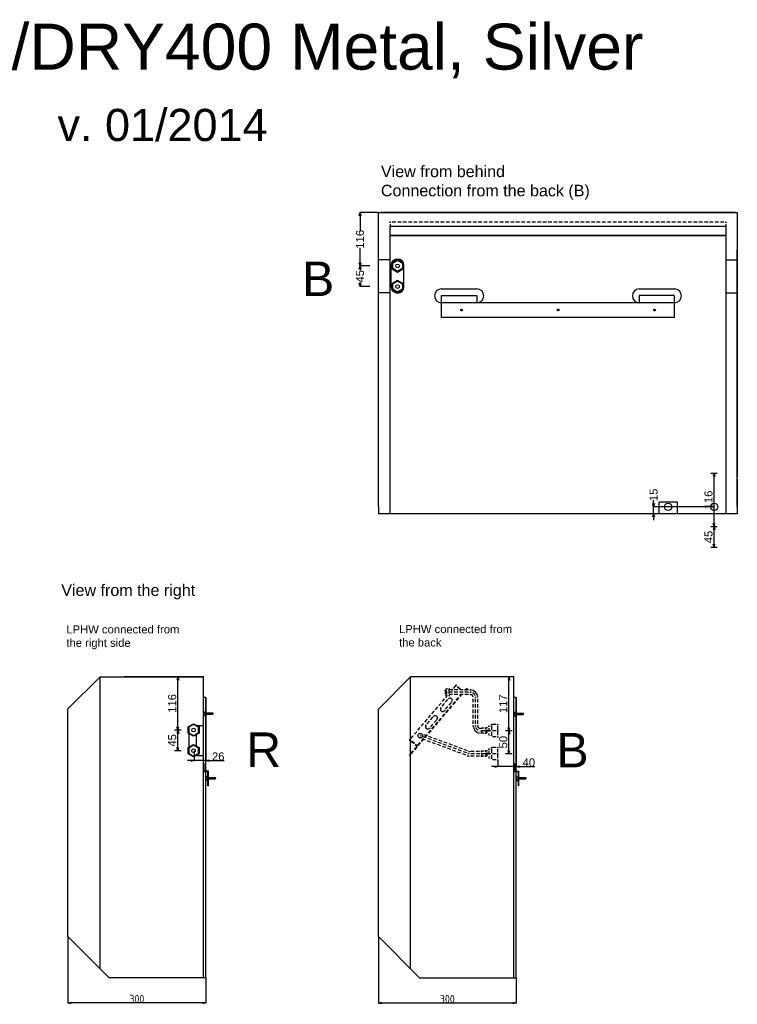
# Model space of a CAD drawing. Extents: x 9203 to 12394, y 1754 to 4522.
# Tile 5 of 5: x 10833 to 12394, y 2380 to 4522. Entities that reach past the tile are written whole.
import ezdxf

# ---------------------------------------------------------------- set-up
doc = ezdxf.new("R2010")
doc.units = 0
doc.header["$MEASUREMENT"] = 0
for name, pattern in [('Achse', [11.5, 0, -4, 7.5, 0]), ('Hidden Line', [19.5611, 14.1111, -5.45]), ('Čerchovaná', [215, 100, -50, 15, -50])]:
    doc.linetypes.add(name, pattern=pattern)
for name, color, linetype in [('Desky', 7, 'Continuous'), ('Kóty délkové', 7, 'Continuous'), ('Nábytek a zařízení', 7, 'Continuous'), ('Oblouky a kružnice', 7, 'Continuous'), ('Střechy', 7, 'Continuous'), ('Textové bloky', 7, 'Continuous'), ('W_BETON_N2', 7, 'Continuous'), ('W_VERBLEND_N4', 7, 'Continuous'), ('Zdi', 7, 'Continuous'), ('Čáry', 7, 'Continuous')]:
    doc.layers.add(name, color=color, linetype=linetype)
doc.styles.add('GENERATED_STYLE_1', font='ARIAL.ttf')
doc.styles.add('GENERATED_STYLE_2', font='isocp.shx')
doc.dimstyles.new('Dimstyle_300', dxfattribs={"dimtxt": 17.5, "dimasz": 7.125, "dimexe": 0.18, "dimexo": 0, "dimgap": 0.09, "dimtad": 1, "dimdec": 0, "dimzin": 0, "dimdsep": 46, "dimtxsty": 'GENERATED_STYLE_1', "dimblk": 'ARROWHEAD_3', "dimblk1": 'ARROWHEAD_3', "dimblk2": 'ARROWHEAD_3', "dimcen": 0.09, "dimclrd": 7, "dimclre": 7, "dimclrt": 7, "dimazin": 0, "dimtfac": 1, "dimtdec": 4, "dimtmove": 0, "dimatfit": 0, "dimfxl": 1, "dimtolj": 1, "dimtzin": 0, "dimarcsym": 0})
doc.dimstyles.new('Dimstyle_4D6', dxfattribs={"dimtxt": 17.5, "dimasz": 7.125, "dimexe": 0.18, "dimexo": 0, "dimgap": 0.09, "dimtad": 1, "dimdec": 0, "dimzin": 0, "dimdsep": 46, "dimtxsty": 'GENERATED_STYLE_1', "dimblk": 'ARROWHEAD_3', "dimblk1": 'ARROWHEAD_3', "dimblk2": 'ARROWHEAD_3', "dimcen": 0.09, "dimclrd": 7, "dimclre": 7, "dimclrt": 7, "dimazin": 0, "dimtfac": 1, "dimtdec": 4, "dimtmove": 0, "dimatfit": 0, "dimfxl": 1, "dimtolj": 1, "dimtzin": 0, "dimarcsym": 0})
doc.dimstyles.new('Dimstyle_4F2', dxfattribs={"dimtxt": 17.5, "dimasz": 7.15942, "dimexe": 0.18, "dimexo": 0, "dimgap": 0.09, "dimtad": 1, "dimdec": 0, "dimzin": 0, "dimdsep": 46, "dimtxsty": 'GENERATED_STYLE_2', "dimblk": 'ARROWHEAD_3', "dimblk1": 'ARROWHEAD_3', "dimblk2": 'ARROWHEAD_3', "dimcen": 0.09, "dimclrd": 7, "dimclre": 7, "dimclrt": 7, "dimazin": 0, "dimtfac": 1, "dimtdec": 4, "dimtmove": 0, "dimatfit": 0, "dimfxl": 1, "dimtolj": 1, "dimtzin": 0, "dimarcsym": 0})

# ---------------------------------------------------------------- blocks, each defined once
blk = doc.blocks.new('ARROWHEAD_3')
at = {"color": 0, "linetype": 'Continuous'}
blk.add_line((0, 0), (-1, 0), dxfattribs=at)
blk.add_lwpolyline([(-1, 0.2679), (0, 0), (-1, -0.2679)], dxfattribs=at)
blk = doc.blocks.new('*D86')
at = {"layer": 'Defpoints', "color": 0}
for p in [(11613, 2527.2), (11913, 2437.2), (11613, 2382.7)]:
    blk.add_point(p, dxfattribs=at)
at = {"layer": 'W_VERBLEND_N4', "color": 7, "linetype": 'Continuous', "lineweight": -2}
for p, q in [((11613, 2527.2), (11613, 2382.5)), ((11913, 2437.2), (11913, 2382.5)), ((11905.8, 2382.7), (11620.1, 2382.7))]:
    blk.add_line(p, q, dxfattribs=at)
at = {"layer": 'W_VERBLEND_N4', "color": 7, "lineweight": -2, "xscale": 7.159420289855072, "yscale": 7.159420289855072, "zscale": 7.159420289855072, "rotation": 180}
blk.add_blockref('ARROWHEAD_3', (11613, 2382.7), dxfattribs=at)
at = {"layer": 'W_VERBLEND_N4', "color": 7, "lineweight": -2, "xscale": 7.159420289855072, "yscale": 7.159420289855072, "zscale": 7.159420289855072}
blk.add_blockref('ARROWHEAD_3', (11913, 2382.7), dxfattribs=at)
at = {"layer": 'W_VERBLEND_N4', "color": 7, "linetype": 'Continuous', "insert": (11763, 2391.5), "char_height": 17.5, "attachment_point": 5, "style": 'GENERATED_STYLE_2'}
blk.add_mtext('\\A1;300', dxfattribs=at)
blk = doc.blocks.new('*D26')
at = {"layer": 'Kóty délkové', "color": 7, "linetype": 'Continuous'}
for p, q in [((9229.7, 2973.6), (9227.8, 2966.4)), ((9229.7, 2923.6), (9229.7, 2973.6)), ((9229.7, 2973.6), (9231.7, 2966.4)), ((9236.7, 2923.6), (9222.7, 2923.6)), ((9229.7, 2923.6), (9227.8, 2930.8)), ((9229.7, 2923.6), (9231.7, 2930.8))]:
    blk.add_line(p, q, dxfattribs=at)
at = {"layer": 'Kóty délkové', "color": 7, "style": 'GENERATED_STYLE_1', "oblique": 0}
blk.add_text('50', height=17.5, rotation=90, dxfattribs=at).set_placement((9226.2, 2935.1))
blk = doc.blocks.new('*D27')
at = {"layer": 'Kóty délkové', "color": 7, "linetype": 'Continuous'}
for p, q in [((9236.7, 3090.6), (9222.7, 3090.6)), ((9229.7, 3090.6), (9227.8, 3083.4)), ((9229.7, 2973.6), (9229.7, 3090.6)), ((9229.7, 3090.6), (9231.7, 3083.4)), ((9229.7, 2973.6), (9227.8, 2980.8)), ((9229.7, 2973.6), (9231.7, 2980.8)), ((9236.7, 2973.6), (9222.7, 2973.6)), ((9229.7, 2973.6), (9227.8, 2966.4)), ((9229.7, 2923.6), (9229.7, 2973.6)), ((9229.7, 2973.6), (9231.7, 2966.4))]:
    blk.add_line(p, q, dxfattribs=at)
at = {"layer": 'Kóty délkové', "color": 7, "style": 'GENERATED_STYLE_1', "oblique": 0}
blk.add_text('117', height=17.5, rotation=90, dxfattribs=at).set_placement((9226.2, 3011.8))
blk = doc.blocks.new('*D87')
at = {"layer": 'Defpoints', "color": 0}
for p in [(11913, 3047.2), (11873.1, 2911.7), (11873.1, 2897.1)]:
    blk.add_point(p, dxfattribs=at)
at = {"layer": 'Kóty délkové', "color": 7, "linetype": 'Continuous', "lineweight": -2}
for p, q in [((11913, 3047.2), (11913, 2896.9)), ((11873.1, 2897.1), (11858.8, 2897.1)), ((11873.1, 2911.7), (11873.1, 2896.9)), ((11913, 2897.1), (11873.1, 2897.1)), ((11913, 2897.1), (11953.1, 2897.1)), ((11913, 2897.1), (11927.2, 2897.1))]:
    blk.add_line(p, q, dxfattribs=at)
at = {"layer": 'Kóty délkové', "color": 7, "lineweight": -2, "xscale": 7.124999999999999, "yscale": 7.124999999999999, "zscale": 7.124999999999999}
blk.add_blockref('ARROWHEAD_3', (11873.1, 2897.1), dxfattribs=at)
at = {"layer": 'Kóty délkové', "color": 7, "lineweight": -2, "xscale": 7.124999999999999, "yscale": 7.124999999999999, "zscale": 7.124999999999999, "rotation": 180}
blk.add_blockref('ARROWHEAD_3', (11913, 2897.1), dxfattribs=at)
at = {"layer": 'Kóty délkové', "color": 7, "linetype": 'Continuous', "insert": (11940.2, 2906.1), "char_height": 17.5, "attachment_point": 5, "style": 'GENERATED_STYLE_1'}
blk.add_mtext('\\A1;40', dxfattribs=at)
blk = doc.blocks.new('*D103')
at = {"layer": 'Defpoints', "color": 0}
for p in [(12211.7, 3462.3), (12343.2, 3462.3), (12393.7, 3447.3)]:
    blk.add_point(p, dxfattribs=at)
at = {"layer": 'Kóty délkové', "color": 7, "linetype": 'Continuous', "lineweight": -2}
for p, q in [((12211.7, 3469.4), (12211.7, 3476.5)), ((12343.2, 3462.3), (12211.6, 3462.3)), ((12211.7, 3447.3), (12211.7, 3462.3)), ((12393.7, 3447.3), (12211.6, 3447.3)), ((12211.7, 3447.3), (12211.7, 3433))]:
    blk.add_line(p, q, dxfattribs=at)
at = {"layer": 'Kóty délkové', "color": 7, "lineweight": -2, "xscale": 7.124999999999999, "yscale": 7.124999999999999, "zscale": 7.124999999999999}
for p, rotation in [((12211.7, 3462.3), 270), ((12211.7, 3447.3), 90)]:
    blk.add_blockref('ARROWHEAD_3', p, dxfattribs=dict(at, rotation=rotation))
at = {"layer": 'Kóty délkové', "color": 7, "linetype": 'Continuous', "insert": (12211.7, 3488.4), "char_height": 17.5, "attachment_point": 5, "rotation": 90, "style": 'GENERATED_STYLE_1'}
blk.add_mtext('\\A1;15', dxfattribs=at)
blk = doc.blocks.new('*D47')
at = {"layer": 'Kóty délkové', "color": 7, "linetype": 'Continuous'}
for p, q in [((10883.5, 2974.6), (10881.6, 2967.4)), ((10883.5, 2929.6), (10883.5, 2974.6)), ((10883.5, 2974.6), (10885.4, 2967.4)), ((10883.5, 2929.6), (10881.6, 2936.8)), ((10883.5, 2929.6), (10885.4, 2936.8)), ((10890.5, 2929.6), (10876.5, 2929.6))]:
    blk.add_line(p, q, dxfattribs=at)
at = {"layer": 'Kóty délkové', "color": 7, "style": 'GENERATED_STYLE_1', "oblique": 0}
blk.add_text('45', height=17.5, rotation=90, dxfattribs=at).set_placement((10880, 2938.6))
blk = doc.blocks.new('*D48')
at = {"layer": 'Kóty délkové', "color": 7, "linetype": 'Continuous'}
for p, q in [((10890.5, 3090.6), (10876.5, 3090.6)), ((10883.5, 3090.6), (10881.6, 3083.4)), ((10883.5, 2974.6), (10883.5, 3090.6)), ((10883.5, 3090.6), (10885.4, 3083.4)), ((10883.5, 2974.6), (10881.6, 2981.8)), ((10883.5, 2974.6), (10885.4, 2981.8)), ((10890.5, 2974.6), (10876.5, 2974.6)), ((10883.5, 2974.6), (10881.6, 2967.4)), ((10883.5, 2929.6), (10883.5, 2974.6)), ((10883.5, 2974.6), (10885.4, 2967.4))]:
    blk.add_line(p, q, dxfattribs=at)
at = {"layer": 'Kóty délkové', "color": 7, "style": 'GENERATED_STYLE_1', "oblique": 0}
blk.add_text('116', height=17.5, rotation=90, dxfattribs=at).set_placement((10880, 3012.3))
blk = doc.blocks.new('*D101')
at = {"layer": 'Defpoints', "color": 0}
for p in [(3174, 22774.1), (3195.4, 22774.1), (3195.4, 22729.1)]:
    blk.add_point(p, dxfattribs=at)
at = {"layer": 'Kóty délkové', "color": 7, "linetype": 'Continuous', "lineweight": -2}
for p, q in [((3195.4, 22774.1), (3173.8, 22774.1)), ((3174, 22767), (3174, 22764.7)), ((3195.4, 22729.1), (3173.8, 22729.1)), ((3174, 22736.3), (3174, 22738.6))]:
    blk.add_line(p, q, dxfattribs=at)
at = {"layer": 'Kóty délkové', "color": 7, "lineweight": -2, "xscale": 7.124999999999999, "yscale": 7.124999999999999, "zscale": 7.124999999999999}
for p, rotation in [((3174, 22774.1), 90), ((3174, 22729.1), 270)]:
    blk.add_blockref('ARROWHEAD_3', p, dxfattribs=dict(at, rotation=rotation))
at = {"layer": 'Kóty délkové', "color": 7, "linetype": 'Continuous', "insert": (3174, 22751.6), "char_height": 17.5, "attachment_point": 5, "rotation": 90, "style": 'GENERATED_STYLE_1'}
blk.add_mtext('\\A1;45', dxfattribs=at)
blk = doc.blocks.new('*D102')
at = {"layer": 'Defpoints', "color": 0}
for p in [(3174, 22890.1), (3214.4, 22890.1), (3195.4, 22774.1)]:
    blk.add_point(p, dxfattribs=at)
at = {"layer": 'Kóty délkové', "color": 7, "linetype": 'Continuous', "lineweight": -2}
for p, q in [((3214.4, 22890.1), (3173.8, 22890.1)), ((3174, 22883), (3174, 22850.7)), ((3174, 22781.3), (3174, 22813.6)), ((3195.4, 22774.1), (3173.8, 22774.1))]:
    blk.add_line(p, q, dxfattribs=at)
at = {"layer": 'Kóty délkové', "color": 7, "lineweight": -2, "xscale": 7.124999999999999, "yscale": 7.124999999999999, "zscale": 7.124999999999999}
for p, rotation in [((3174, 22890.1), 90), ((3174, 22774.1), 270)]:
    blk.add_blockref('ARROWHEAD_3', p, dxfattribs=dict(at, rotation=rotation))
at = {"layer": 'Kóty délkové', "color": 7, "linetype": 'Continuous', "insert": (3174, 22832.1), "char_height": 17.5, "attachment_point": 5, "rotation": 90, "style": 'GENERATED_STYLE_1'}
blk.add_mtext('\\A1;116', dxfattribs=at)
blk = doc.blocks.new('*D116')
at = {"layer": 'Defpoints', "color": 0}
for p in [(10937.8, 2527.6), (11237.8, 2437.6), (10937.8, 2383.1)]:
    blk.add_point(p, dxfattribs=at)
at = {"layer": 'W_VERBLEND_N4', "color": 7, "linetype": 'Continuous', "lineweight": -2}
for p, q in [((10937.8, 2527.6), (10937.8, 2382.9)), ((11237.8, 2437.6), (11237.8, 2382.9)), ((11230.7, 2383.1), (10945, 2383.1))]:
    blk.add_line(p, q, dxfattribs=at)
at = {"layer": 'W_VERBLEND_N4', "color": 7, "lineweight": -2, "xscale": 7.159420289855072, "yscale": 7.159420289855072, "zscale": 7.159420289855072, "rotation": 180}
blk.add_blockref('ARROWHEAD_3', (10937.8, 2383.1), dxfattribs=at)
at = {"layer": 'W_VERBLEND_N4', "color": 7, "lineweight": -2, "xscale": 7.159420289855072, "yscale": 7.159420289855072, "zscale": 7.159420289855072}
blk.add_blockref('ARROWHEAD_3', (11237.8, 2383.1), dxfattribs=at)
at = {"layer": 'W_VERBLEND_N4', "color": 7, "linetype": 'Continuous', "insert": (11087.8, 2392), "char_height": 17.5, "attachment_point": 5, "style": 'GENERATED_STYLE_2'}
blk.add_mtext('\\A1;300', dxfattribs=at)
blk = doc.blocks.new('*D51')
at = {"layer": 'Kóty délkové', "color": 7, "linetype": 'Continuous'}
for p, q in [((9593, 2974.6), (9593, 3090.6)), ((9593, 2974.6), (9591, 2981.8)), ((9593, 2974.6), (9594.9, 2981.8)), ((9600, 2974.6), (9586, 2974.6)), ((9593, 2974.6), (9591, 2967.4)), ((9593, 2929.6), (9593, 2974.6)), ((9593, 2974.6), (9594.9, 2967.4)), ((9593, 2929.6), (9591, 2936.8)), ((9593, 2929.6), (9594.9, 2936.8)), ((9600, 2929.6), (9586, 2929.6))]:
    blk.add_line(p, q, dxfattribs=at)
at = {"layer": 'Kóty délkové', "color": 7, "style": 'GENERATED_STYLE_1', "oblique": 0}
blk.add_text('45', height=17.5, rotation=90, dxfattribs=at).set_placement((9589.5, 2938.6))
blk = doc.blocks.new('*D52')
at = {"layer": 'Kóty délkové', "color": 7, "linetype": 'Continuous'}
for p, q in [((9600, 3090.6), (9586, 3090.6)), ((9593, 3090.6), (9591, 3083.4)), ((9593, 2974.6), (9593, 3090.6)), ((9593, 3090.6), (9594.9, 3083.4)), ((9593, 2974.6), (9591, 2981.8)), ((9593, 2974.6), (9594.9, 2981.8))]:
    blk.add_line(p, q, dxfattribs=at)
at = {"layer": 'Kóty délkové', "color": 7, "style": 'GENERATED_STYLE_1', "oblique": 0}
blk.add_text('116', height=17.5, rotation=90, dxfattribs=at).set_placement((9589.5, 3012.3))
blk = doc.blocks.new('*D117')
at = {"layer": 'Defpoints', "color": 0}
for p in [(11237.8, 3047.6), (11212.3, 2931.3), (11212.3, 2910.1)]:
    blk.add_point(p, dxfattribs=at)
at = {"layer": 'Kóty délkové', "color": 7, "linetype": 'Continuous', "lineweight": -2}
for p, q in [((11237.8, 3047.6), (11237.8, 2909.9)), ((11212.3, 2931.3), (11212.3, 2909.9)), ((11212.3, 2910.1), (11198.1, 2910.1)), ((11237.8, 2910.1), (11212.3, 2910.1)), ((11237.8, 2910.1), (11277.6, 2910.1)), ((11237.8, 2910.1), (11252.1, 2910.1))]:
    blk.add_line(p, q, dxfattribs=at)
at = {"layer": 'Kóty délkové', "color": 7, "lineweight": -2, "xscale": 7.124999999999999, "yscale": 7.124999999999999, "zscale": 7.124999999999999}
blk.add_blockref('ARROWHEAD_3', (11212.3, 2910.1), dxfattribs=at)
at = {"layer": 'Kóty délkové', "color": 7, "lineweight": -2, "xscale": 7.124999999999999, "yscale": 7.124999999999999, "zscale": 7.124999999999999, "rotation": 180}
blk.add_blockref('ARROWHEAD_3', (11237.8, 2910.1), dxfattribs=at)
at = {"layer": 'Kóty délkové', "color": 7, "linetype": 'Continuous', "insert": (11264.8, 2919.1), "char_height": 17.5, "attachment_point": 5, "style": 'GENERATED_STYLE_1'}
blk.add_mtext('\\A1;26', dxfattribs=at)
blk = doc.blocks.new('DIM_12', base_point=(9229.7, 2973.6))
at = {"layer": 'Kóty délkové', "color": 7, "linetype": 'Continuous'}
dim = blk.add_linear_dim(base=(9229.7, 2973.6), p1=(9205.9, 2973.6), p2=(9240.8, 3090.6), angle=90, dimstyle='Dimstyle_4D6', dxfattribs=at)
dim.commit()
dim.dimension.update_dxf_attribs({"geometry": '*D27', "text_midpoint": (9217.5, 3018.6), "text_rotation": 90})
dim = blk.add_aligned_dim(p1=(9205.9, 2923.6), p2=(9205.9, 2973.6), distance=-23.8, dimstyle='Dimstyle_4D6', dxfattribs=at)
dim.commit()
dim.dimension.update_dxf_attribs({"geometry": '*D26', "text_midpoint": (9217.5, 2941.8), "text_rotation": 90})
blk = doc.blocks.new('DIM_25', base_point=(10883.5, 2974.6))
at = {"layer": 'Kóty délkové', "color": 7, "linetype": 'Continuous'}
dim = blk.add_linear_dim(base=(10883.5, 2974.6), p1=(10838.1, 2974.6), p2=(10816.6, 3090.6), angle=90, dimstyle='Dimstyle_4D6', dxfattribs=at)
dim.commit()
dim.dimension.update_dxf_attribs({"geometry": '*D48', "text_midpoint": (10871.3, 3019.1), "text_rotation": 90})
dim = blk.add_aligned_dim(p1=(10838.1, 2929.6), p2=(10838.1, 2974.6), distance=-45.5, dimstyle='Dimstyle_4D6', dxfattribs=at)
dim.commit()
dim.dimension.update_dxf_attribs({"geometry": '*D47', "text_midpoint": (10871.3, 2945.3), "text_rotation": 90})
blk = doc.blocks.new('DIM_26', base_point=(3174, 22774.1))
at = {"layer": 'Kóty délkové', "color": 7, "linetype": 'Continuous'}
dim = blk.add_linear_dim(base=(3174, 22890.1), p1=(3195.4, 22774.1), p2=(3214.4, 22890.1), angle=90, dimstyle='Dimstyle_300', dxfattribs=at)
dim.commit()
dim.dimension.update_dxf_attribs({"geometry": '*D102', "text_midpoint": (3174, 22832.1), "text_rotation": 90})
dim = blk.add_aligned_dim(p1=(3195.4, 22729.1), p2=(3195.4, 22774.1), distance=21.5, dimstyle='Dimstyle_300', dxfattribs=at)
dim.commit()
dim.dimension.update_dxf_attribs({"geometry": '*D101', "text_midpoint": (3174, 22751.6), "text_rotation": 90})
blk = doc.blocks.new('DIM_27', base_point=(9593, 2974.6))
at = {"layer": 'Kóty délkové', "color": 7, "linetype": 'Continuous'}
dim = blk.add_aligned_dim(p1=(9627.4, 2929.6), p2=(9627.4, 2974.6), distance=34.5, dimstyle='Dimstyle_4D6', dxfattribs=at)
dim.commit()
dim.dimension.update_dxf_attribs({"geometry": '*D51', "text_midpoint": (9580.7, 2945.3), "text_rotation": 90})
dim = blk.add_linear_dim(base=(9593, 2974.6), p1=(9627.4, 2974.6), p2=(9648.9, 3090.6), angle=90, dimstyle='Dimstyle_4D6', dxfattribs=at)
dim.commit()
dim.dimension.update_dxf_attribs({"geometry": '*D52', "text_midpoint": (9580.7, 3019.1), "text_rotation": 90})

msp = doc.modelspace()

# ---------------------------------------------------------------- linework, layer by layer
at = {"layer": 'Desky', "color": 1, "linetype": 'Continuous'}
for p, q in [((12388.7, 4102.3), (11618.7, 4102.3)), ((12368.7, 4052.3), (11638.7, 4052.3))]:
    msp.add_line(p, q, dxfattribs=at)
at = {"layer": 'Desky', "color": 7, "linetype": 'Achse'}
msp.add_line((12368.7, 4081.3), (11638.7, 4081.3), dxfattribs=at)
at = {"layer": 'Desky', "color": 7, "linetype": 'Continuous'}
for p, q in [((12368.7, 4072.3), (11638.7, 4072.3)), ((11613.7, 3462.3), (11613.7, 3467.3)), ((12393.7, 3462.3), (12393.7, 3467.3))]:
    msp.add_line(p, q, dxfattribs=at)
at = {"layer": 'Nábytek a zařízení', "color": 7, "linetype": 'Continuous'}
for p, q in [((12219, 3447.3), (12218.7, 3447.3)), ((12220.2, 3447.3), (12219, 3447.3)), ((12222, 3447.3), (12220.2, 3447.3)), ((12224.5, 3447.3), (12222, 3447.3)), ((12227.6, 3447.3), (12224.5, 3447.3)), ((12231.2, 3447.3), (12227.6, 3447.3)), ((12235.1, 3447.3), (12231.2, 3447.3)), ((12239.3, 3447.3), (12235.1, 3447.3)), ((12243.7, 3447.3), (12239.3, 3447.3)), ((12248, 3447.3), (12243.7, 3447.3)), ((12252.2, 3447.3), (12248, 3447.3)), ((12256.2, 3447.3), (12252.2, 3447.3)), ((12259.7, 3447.3), (12256.2, 3447.3)), ((12262.8, 3447.3), (12259.7, 3447.3)), ((12265.3, 3447.3), (12262.8, 3447.3)), ((12267.2, 3447.3), (12265.3, 3447.3)), ((12268.3, 3447.3), (12267.2, 3447.3)), ((12268.7, 3447.3), (12268.3, 3447.3))]:
    msp.add_line(p, q, dxfattribs=at)
at = {"layer": 'Oblouky a kružnice', "color": 1, "linetype": 'Continuous'}
for centre, radius in [((11654.9, 3986.5), 4), ((11654.9, 3941.5), 4), ((11211.3, 2976.6), 4), ((11703.9, 2964.4), 5), ((11211.3, 2931.6), 4)]:
    msp.add_circle(centre, radius, dxfattribs=at)
at = {"layer": 'Oblouky a kružnice', "color": 7, "linetype": 'Continuous'}
for centre, radius in [((11793.9, 3890.3), 2), ((12003.9, 3890.6), 2), ((12213.9, 3890.3), 2), ((12243.2, 3462.3), 8), ((12343.2, 3462.3), 8)]:
    msp.add_circle(centre, radius, dxfattribs=at)
for centre, radius, start, end in [((11654.7, 3987.3), 14, 0, 180), ((11654.7, 3941.3), 14, 180, 0), ((11750.4, 3921.3), 15, 90, 270), ((11827.4, 3921.3), 15, 270, 90), ((12180.4, 3921.3), 15, 90, 270), ((12257.4, 3921.3), 15, 270, 90)]:
    msp.add_arc(centre, radius, start, end, dxfattribs=at)
at = {"layer": 'Oblouky a kružnice', "color": 1, "linetype": 'Continuous'}
for centre, radius, start, end in [((11813.2, 3047.9), 16, 0, 90), ((11769, 3041), 5, 321.7648, 139.5836), ((11813.2, 3047.9), 6, 0, 90), ((11752.8, 3022), 5, 139.5494, 321.4774), ((11736.5, 3002.9), 5, 321.7648, 139.5836), ((11720.3, 2983.9), 5, 139.5494, 321.4774), ((11835.2, 2986.2), 16, 180, 270), ((11835.2, 2986.2), 6, 180, 270), ((11810.8, 2930.2), 10, 249.7053, 269.6035)]:
    msp.add_arc(centre, radius, start, end, dxfattribs=at)
at = {"layer": 'Oblouky a kružnice', "color": 1, "linetype": 'Achse'}
for centre, start, end in [((11813.2, 3048), 0, 90), ((11835.2, 2986.2), 180, 270)]:
    msp.add_arc(centre, 11, start, end, dxfattribs=at)
at = {"layer": 'Střechy', "color": 7, "linetype": 'Continuous'}
for p, q in [((11613.7, 4102.3), (12393.7, 4102.3)), ((12393.7, 4102.3), (12393.7, 4022.3)), ((11613.7, 4015.2), (11613.7, 4022.3)), ((12393.7, 4015.2), (12393.7, 4022.3)), ((12393.7, 4015.2), (12393.7, 4022.3))]:
    msp.add_line(p, q, dxfattribs=at)
at = {"layer": 'W_BETON_N2', "color": 7, "linetype": 'Continuous'}
for p, q in [((11007.8, 3092.6), (10937.8, 3022.6)), ((11007.8, 2457.6), (11007.8, 3092.6)), ((11007.8, 3092.6), (11232.8, 3092.6)), ((11683, 3092.2), (11613, 3022.2)), ((11683, 2457.2), (11683, 3092.2)), ((10937.8, 2527.6), (10937.8, 3022.6)), ((11613, 2527.2), (11613, 3022.2)), ((11027.8, 2437.6), (10937.8, 2527.6)), ((11703, 2437.2), (11613, 2527.2))]:
    msp.add_line(p, q, dxfattribs=at)
at = {"layer": 'Zdi', "color": 7, "linetype": 'Continuous'}
for p, q in [((11613.7, 3527.3), (11613.7, 4102.3)), ((11613.7, 4102.3), (11618.7, 4102.3)), ((11638.7, 4102.3), (12368.7, 4102.3)), ((12388.7, 4102.3), (12393.7, 4102.3)), ((11638.7, 3447.3), (11638.7, 4072.3)), ((12368.7, 4072.3), (12368.7, 3447.3)), ((11638.7, 4052.3), (12368.7, 4052.3)), ((11613.7, 3467.3), (11613.7, 4015.2)), ((12393.7, 4022.3), (12393.7, 3527.3)), ((12393.7, 3467.3), (12393.7, 4015.2)), ((11613.7, 3462.3), (11613.7, 3522.3)), ((12393.7, 3522.3), (12393.7, 3462.3)), ((11613.7, 3462.3), (11613.7, 3447.3)), ((12393.7, 3462.3), (12393.7, 3447.3)), ((11638.7, 3447.3), (11613.7, 3447.3)), ((12218.7, 3447.3), (11638.7, 3447.3)), ((12368.7, 3447.3), (12268.7, 3447.3)), ((12393.7, 3447.3), (12368.7, 3447.3))]:
    msp.add_line(p, q, dxfattribs=at)
at = {"layer": 'Čáry', "color": 7, "linetype": 'Achse'}
for p, q in [((11638.7, 4081.3), (11638.7, 4072.3)), ((12368.7, 4081.3), (12368.7, 4072.3)), ((11681.1, 2933), (11680.3, 2933.7))]:
    msp.add_line(p, q, dxfattribs=at)
at = {"layer": 'Čáry', "color": 7, "linetype": 'Continuous'}
for p, q in [((11638.7, 3999.8), (11613.7, 3999.8)), ((11640.7, 3941.3), (11640.7, 3987.3)), ((11668.7, 3941.3), (11668.7, 3987.3)), ((12368.7, 3999.8), (12393.7, 3999.8)), ((11638.7, 3927.8), (11613.7, 3927.8)), ((11750.4, 3936.3), (11827.5, 3936.3)), ((11750.4, 3922.3), (11827.4, 3922.3)), ((11750.4, 3874.3), (11750.4, 3922.3)), ((12180.4, 3936.3), (12257.5, 3936.3)), ((12257.4, 3922.3), (12180.4, 3922.3)), ((12368.7, 3927.8), (12393.7, 3927.8)), ((12257.4, 3906.3), (11750.4, 3906.3)), ((12257.4, 3874.3), (12257.4, 3906.3)), ((12257.4, 3874.3), (11750.4, 3874.3)), ((12223.7, 3447.3), (12223.7, 3472.3)), ((12263.7, 3472.3), (12223.7, 3472.3)), ((12263.7, 3447.3), (12263.7, 3472.3)), ((11232.8, 3092.6), (11060.6, 3092.6)), ((11232.8, 2437.6), (11232.8, 3092.6)), ((11908, 3092.2), (11683, 3092.2)), ((11908, 2437.2), (11908, 3092.2)), ((11237.8, 3047.6), (11232.8, 3047.6)), ((11237.8, 2437.6), (11237.8, 3047.6)), ((11913, 3047.2), (11908, 3047.2)), ((11913, 2437.2), (11913, 3047.2)), ((11232.8, 3016.1), (11236.8, 3016.1)), ((11232.8, 3008.1), (11232.8, 3016.1)), ((11232.8, 3014.1), (11236.8, 3014.1)), ((11232.8, 3010.1), (11236.8, 3010.1)), ((11232.8, 3008.1), (11236.8, 3008.1)), ((11236.8, 3008.1), (11236.8, 3016.1)), ((11236.8, 3014.1), (11253, 3014.1)), ((11236.8, 3011.1), (11253, 3011.1)), ((11253, 3014.1), (11253.8, 3012.6)), ((11253, 3011.1), (11253.8, 3012.6)), ((11908, 3015.7), (11912, 3015.7)), ((11908, 3007.7), (11908, 3015.7)), ((11908, 3013.7), (11912, 3013.7)), ((11908, 3009.7), (11912, 3009.7)), ((11908, 3007.7), (11912, 3007.7)), ((11912, 3007.7), (11912, 3015.7)), ((11912, 3013.7), (11928.1, 3013.7)), ((11912, 3010.7), (11928.1, 3010.7)), ((11928.1, 3013.7), (11929, 3012.2)), ((11928.1, 3010.7), (11929, 3012.2)), ((11217.2, 2986.6), (11232.8, 2986.6)), ((11200.9, 2969.1), (11200.9, 2939.1)), ((11217.8, 2941.4), (11217.8, 2966.9)), ((11217.2, 2921.6), (11232.8, 2921.6)), ((11233.4, 2886.6), (11233.4, 2903.6)), ((11234.4, 2903.6), (11233.4, 2903.6)), ((11234.4, 2887.6), (11234.4, 2903.6)), ((11908.5, 2886.2), (11908.5, 2903.2)), ((11909.5, 2903.2), (11908.5, 2903.2)), ((11909.5, 2887.2), (11909.5, 2903.2)), ((11233.4, 2886.6), (11242.4, 2886.6)), ((11234.4, 2887.6), (11243.4, 2887.6)), ((11238.4, 2875.6), (11242.4, 2875.6)), ((11238.4, 2867.6), (11238.4, 2875.6)), ((11238.4, 2873.6), (11242.4, 2873.6)), ((11242.4, 2855.6), (11242.4, 2886.6)), ((11242.4, 2873.6), (11258.5, 2873.6)), ((11242.4, 2870.6), (11258.5, 2870.6)), ((11243.4, 2855.6), (11243.4, 2887.6)), ((11258.5, 2873.6), (11259.3, 2872.1)), ((11258.5, 2870.6), (11259.3, 2872.1)), ((11908.5, 2886.2), (11917.5, 2886.2)), ((11909.5, 2887.2), (11918.5, 2887.2)), ((11913.5, 2875.2), (11917.5, 2875.2)), ((11913.5, 2867.2), (11913.5, 2875.2)), ((11913.5, 2873.2), (11917.5, 2873.2)), ((11917.5, 2855.2), (11917.5, 2886.2)), ((11917.5, 2873.2), (11933.6, 2873.2)), ((11918.5, 2855.2), (11918.5, 2887.2)), ((11933.6, 2873.2), (11934.5, 2871.7)), ((11933.6, 2870.2), (11934.5, 2871.7)), ((11238.4, 2869.6), (11242.4, 2869.6)), ((11238.4, 2867.6), (11242.4, 2867.6)), ((11243.4, 2855.6), (11242.4, 2855.6)), ((11913.5, 2869.2), (11917.5, 2869.2)), ((11913.5, 2867.2), (11917.5, 2867.2)), ((11917.5, 2870.2), (11933.6, 2870.2)), ((11918.5, 2855.2), (11917.5, 2855.2)), ((11237.8, 2437.6), (11027.8, 2437.6)), ((11237.8, 2437.6), (11027.8, 2437.6)), ((11913, 2437.2), (11703, 2437.2))]:
    msp.add_line(p, q, dxfattribs=at)
at = {"layer": 'Čáry', "color": 1, "linetype": 'Continuous'}
for p, q in [((11654.9, 4000), (11643.2, 3993.3)), ((11643.2, 3993.3), (11643.2, 3979.8)), ((11644.5, 3992.5), (11654.9, 3998.5)), ((11644.5, 3980.5), (11644.5, 3992.5)), ((11666.6, 3993.3), (11654.9, 4000)), ((11654.9, 3998.5), (11665.3, 3992.5)), ((11665.3, 3992.5), (11665.3, 3980.5)), ((11666.6, 3979.8), (11666.6, 3993.3)), ((11643.2, 3979.8), (11654.9, 3973)), ((11654.9, 3974.5), (11644.5, 3980.5)), ((11665.3, 3980.5), (11654.9, 3974.5)), ((11654.9, 3973), (11666.6, 3979.8)), ((11654.9, 3955), (11643.2, 3948.3)), ((11643.2, 3948.3), (11643.2, 3934.8)), ((11644.5, 3947.5), (11654.9, 3953.5)), ((11644.5, 3935.5), (11644.5, 3947.5)), ((11666.6, 3948.3), (11654.9, 3955)), ((11654.9, 3953.5), (11665.3, 3947.5)), ((11665.3, 3947.5), (11665.3, 3935.5)), ((11666.6, 3934.8), (11666.6, 3948.3)), ((11643.2, 3934.8), (11654.9, 3928)), ((11654.9, 3929.5), (11644.5, 3935.5)), ((11665.3, 3935.5), (11654.9, 3929.5)), ((11654.9, 3928), (11666.6, 3934.8)), ((11199.6, 2983.4), (11211.3, 2990.1)), ((11199.6, 2969.9), (11199.6, 2983.4)), ((11211.3, 2988.6), (11200.9, 2982.6)), ((11200.9, 2982.6), (11200.9, 2970.6)), ((11211.3, 2990.1), (11223, 2983.4)), ((11221.7, 2982.6), (11211.3, 2988.6)), ((11221.7, 2970.6), (11221.7, 2982.6)), ((11223, 2983.4), (11223, 2969.9)), ((11211.3, 2963.1), (11199.6, 2969.9)), ((11200.9, 2970.6), (11211.3, 2964.6)), ((11211.3, 2964.6), (11221.7, 2970.6)), ((11223, 2969.9), (11211.3, 2963.1)), ((11199.6, 2938.4), (11211.3, 2945.1)), ((11199.6, 2924.9), (11199.6, 2938.4)), ((11211.3, 2943.6), (11200.9, 2937.6)), ((11200.9, 2937.6), (11200.9, 2925.6)), ((11211.3, 2945.1), (11223, 2938.4)), ((11221.7, 2937.6), (11211.3, 2943.6)), ((11221.7, 2925.6), (11221.7, 2937.6)), ((11223, 2938.4), (11223, 2924.9)), ((11211.3, 2918.1), (11199.6, 2924.9)), ((11200.9, 2925.6), (11211.3, 2919.6)), ((11211.3, 2919.6), (11221.7, 2925.6)), ((11223, 2924.9), (11211.3, 2918.1))]:
    msp.add_line(p, q, dxfattribs=at)
at = {"layer": 'Čáry', "color": 7, "linetype": 'Hidden Line'}
for p, q in [((11827.4, 3922.3), (11827.4, 3906.3)), ((12180.4, 3922.3), (12180.4, 3906.3)), ((12257.4, 3906.3), (12257.4, 3922.3))]:
    msp.add_line(p, q, dxfattribs=at)
at = {"layer": 'Čáry', "color": 1, "linetype": 'Achse'}
for p, q in [((11759.6, 3053.3), (11759.6, 3064.8)), ((11759.6, 3064.8), (11761.6, 3064.8)), ((11767.4, 3066), (11761.6, 3066)), ((11761.6, 3066), (11761.6, 3052)), ((11767.4, 3052), (11767.4, 3066)), ((11813.2, 3063.9), (11767.4, 3063.9)), ((11773.8, 3063.9), (11782.4, 3074.1)), ((11781.8, 3073.3), (11792.8, 3063.9)), ((11782.4, 3074.1), (11794.4, 3063.9)), ((11801.7, 3063.9), (11805.2, 3068.1)), ((11803, 3063.9), (11806, 3067.4)), ((11806, 3067.4), (11805.2, 3068.1)), ((11681.3, 2922.6), (11793.2, 3053.9)), ((11681.3, 2955.4), (11763.6, 3052)), ((11682.1, 2921.9), (11794.5, 3053.9)), ((11748.9, 3025.2), (11765.2, 3044.3)), ((11759.6, 3062.4), (11758.3, 3062.4)), ((11758.3, 3062.4), (11758.3, 3055.6)), ((11813.2, 3059), (11758.3, 3059)), ((11758.3, 3055.6), (11759.6, 3055.6)), ((11761.6, 3053.3), (11759.6, 3053.3)), ((11761.6, 3052), (11767.4, 3052)), ((11813.2, 3053.9), (11767.4, 3053.9)), ((11819.2, 2986.2), (11819.2, 3047.9)), ((11824.2, 2986.2), (11824.2, 3047.9)), ((11829.2, 2986.2), (11829.2, 3047.9)), ((11756.7, 3018.9), (11772.9, 3037.9)), ((11716.5, 2987.2), (11732.7, 3006.2)), ((11724.2, 2980.8), (11740.5, 2999.9)), ((11837.1, 2980.2), (11835.2, 2980.2)), ((11837.1, 2980.7), (11837.1, 2969.7)), ((11847.1, 2980.7), (11837.1, 2980.7)), ((11847.1, 2981.2), (11847.1, 2969.2)), ((11849.1, 2981.2), (11847.1, 2981.2)), ((11849.1, 2982.2), (11849.1, 2968.2)), ((11853.1, 2982.2), (11849.1, 2982.2)), ((11859.1, 2985.2), (11853.1, 2985.2)), ((11853.1, 2985.2), (11853.1, 2965.2)), ((11873.1, 2988.7), (11859.1, 2988.7)), ((11859.1, 2988.7), (11859.1, 2961.7)), ((11873.1, 2961.7), (11873.1, 2988.7)), ((11682, 2956.1), (11698.1, 2942.4)), ((11807.3, 2920.8), (11702.1, 2959.7)), ((11809, 2925.5), (11703.9, 2964.4)), ((11810.8, 2930.2), (11705.6, 2969)), ((11873.1, 2975.2), (11835.2, 2975.2)), ((11837.1, 2970.2), (11835.2, 2970.2)), ((11847.1, 2969.7), (11837.1, 2969.7)), ((11849.1, 2969.2), (11847.1, 2969.2)), ((11853.1, 2968.2), (11849.1, 2968.2)), ((11859.1, 2965.2), (11853.1, 2965.2)), ((11873.1, 2961.7), (11859.1, 2961.7)), ((11681.3, 2955.4), (11697.5, 2941.6)), ((11859.1, 2935.2), (11853.1, 2935.2)), ((11853.1, 2935.2), (11853.1, 2915.2)), ((11873.1, 2938.7), (11859.1, 2938.7)), ((11859.1, 2938.7), (11859.1, 2911.7)), ((11873.1, 2911.7), (11873.1, 2938.7)), ((11873.1, 2925.2), (11809.8, 2925.2)), ((11837.1, 2920.2), (11810.7, 2920.2)), ((11837.1, 2930.2), (11810.8, 2930.2)), ((11837.1, 2930.7), (11837.1, 2919.7)), ((11847.1, 2930.7), (11837.1, 2930.7)), ((11847.1, 2919.7), (11837.1, 2919.7)), ((11847.1, 2931.2), (11847.1, 2919.2)), ((11849.1, 2931.2), (11847.1, 2931.2)), ((11849.1, 2919.2), (11847.1, 2919.2)), ((11849.1, 2932.2), (11849.1, 2918.2)), ((11853.1, 2932.2), (11849.1, 2932.2)), ((11853.1, 2918.2), (11849.1, 2918.2)), ((11859.1, 2915.2), (11853.1, 2915.2)), ((11873.1, 2911.7), (11859.1, 2911.7))]:
    msp.add_line(p, q, dxfattribs=at)
at = {"layer": 'Čáry', "color": 7, "linetype": 'Čerchovaná'}
for p, q in [((11236.8, 3013.7), (11253.2, 3013.7)), ((11236.8, 3011.5), (11253.2, 3011.5)), ((11912, 3013.3), (11928.4, 3013.3)), ((11912, 3011.1), (11928.4, 3011.1)), ((11242.4, 2873.2), (11258.7, 2873.2)), ((11242.4, 2871), (11258.7, 2871)), ((11917.5, 2872.8), (11933.9, 2872.8)), ((11917.5, 2870.6), (11933.9, 2870.6))]:
    msp.add_line(p, q, dxfattribs=at)

# ---------------------------------------------------------------- block references
at = {"layer": 'Kóty délkové', "color": 7, "linetype": 'Continuous'}
for name, p in [('DIM_26', (11573.2, 3986.3)), ('DIM_25', (12343.2, 3419.1)), ('DIM_27', (11176.9, 2976.6)), ('DIM_12', (11896.9, 2975.2))]:
    msp.add_blockref(name, p, dxfattribs=at)

# ---------------------------------------------------------------- texts
at = {"layer": 'Textové bloky', "color": 7, "attachment_point": 1, "style": 'GENERATED_STYLE_1'}
for s, insert, char_height, width in [('{DRY300/DRY400 Metal, Silver}', (10287.3, 4513.4), 100, 4832.817), ('{v. 01/2014}', (10915.4, 4328), 70, 4832.817), ('{View from behind\\PConnection from the back (B)}', (11618.7, 4204.5), 25, 750), ('{\\C1;B}', (11447.2, 3995.7), 75, 291.06), ('{View from the right}', (10923.5, 3293.5), 25, 470.248), ('{LPHW connected from the right side}', (10934.5, 3204.4), 17.5, 255.516), ('{LPHW connected from the back}', (11658, 3205.1), 17.5, 255.516), ('{\\C1;R}', (11325.9, 2971.5), 75, 291.06), ('{\\C1;B}', (12000.5, 2970.4), 75, 291.06)]:
    msp.add_mtext(s, dxfattribs=dict(at, insert=insert, char_height=char_height, width=width))

# ---------------------------------------------------------------- dimensions: what is measured, and where the dimension line sits
at = {"layer": 'Kóty délkové', "color": 7, "linetype": 'Continuous'}
dim = msp.add_linear_dim(base=(12211.7, 3462.3), p1=(12393.7, 3447.3), p2=(12343.2, 3462.3), angle=90, dimstyle='Dimstyle_300', dxfattribs=at)
dim.commit()
dim.dimension.update_dxf_attribs({"geometry": '*D103', "text_midpoint": (12211.7, 3488.4), "text_rotation": 90})
for base, p1, p2, picture, middle in [((11212.3033, 2910.1002), (11237.8277, 3047.6099), (11212.3033, 2931.2821), '*D117', (11264.8377, 2910.1002)), ((11873.1, 2897.1), (11913, 3047.2), (11873.1, 2911.7), '*D87', (11940.2, 2897.1))]:
    dim = msp.add_linear_dim(base=base, p1=p1, p2=p2, angle=180, dimstyle='Dimstyle_4D6', dxfattribs=at)
    dim.commit()
    dim.dimension.update_dxf_attribs({"geometry": picture, "text_midpoint": middle, "dimtype": 160})
at = {"layer": 'W_VERBLEND_N4', "color": 7, "linetype": 'Continuous'}
for base, p1, p2, picture, middle in [((10937.8, 2383.1), (11237.8, 2437.6), (10937.8, 2527.6), '*D116', (11087.8, 2392)), ((11613, 2382.7), (11913, 2437.2), (11613, 2527.2), '*D86', (11763, 2391.5))]:
    dim = msp.add_linear_dim(base=base, p1=p1, p2=p2, angle=180, dimstyle='Dimstyle_4F2', dxfattribs=at)
    dim.commit()
    dim.dimension.update_dxf_attribs({"geometry": picture, "text_midpoint": middle})

doc.saveas('drawing.dxf')
